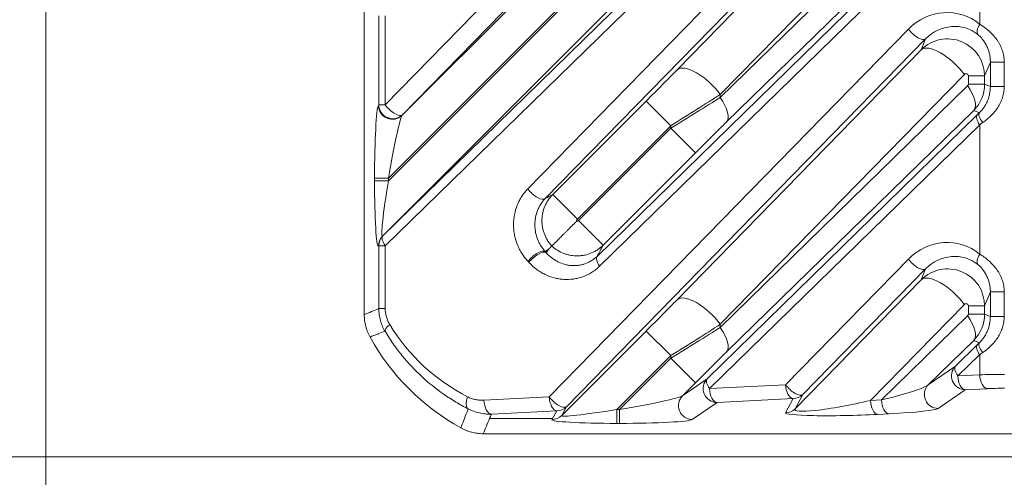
# Model space of a CAD drawing. Header units: millimetres. Extents: x 4 to 836, y 5 to 589.
# Tile 90 of 163: x 626 to 647, y 256 to 266. Entities that reach past the tile are written whole.
import ezdxf

# ---------------------------------------------------------------- set-up
doc = ezdxf.new("R2010")
doc.units = ezdxf.units.MM
doc.layers.add('1', color=7, linetype='Continuous', true_color=0xffffff)
doc.styles.add('ideas_simplex', font='simplex.shx')
doc.dimstyles.get("Standard").update_dxf_attribs({"dimtxt": 0.18, "dimasz": 0.18, "dimexe": 0.18, "dimexo": 0.0625, "dimgap": 0.09, "dimtad": 0, "dimtih": 1, "dimtoh": 1, "dimdec": 4, "dimzin": 0, "dimdsep": 46, "dimtxsty": 'Standard', "dimcen": 0.09, "dimadec": 0, "dimazin": 0, "dimtfac": 1, "dimtdec": 4, "dimtofl": 0, "dimtmove": 0, "dimatfit": 3, "dimfxl": 1, "dimtolj": 1, "dimtzin": 0, "dimarcsym": 0})

# ---------------------------------------------------------------- blocks, each defined once
blk = doc.blocks.new('_U8')
at = {"layer": '1', "color": 152, "lineweight": 13}
for p, q in [((693.603977, 317.597855), (616.177731, 317.597855)), ((666.128055, 256.097779), (616.177731, 256.097779))]:
    blk.add_line(p, q, dxfattribs=at)
at = {"layer": '1', "color": 27, "lineweight": 13}
blk.add_line((618.177731, 317.597855), (618.177731, 256.097779), dxfattribs=at)
at = {"layer": '1', "color": 87, "lineweight": 25}
for p, q in [((616.677731, 293.950317), (611.052731, 293.950317)), ((611.052731, 293.950317), (611.052731, 292.450317)), ((616.677731, 292.450317), (616.677731, 293.950317)), ((611.052731, 281.245317), (611.052731, 279.745317)), ((616.677731, 279.745317), (616.677731, 281.245317)), ((611.052731, 279.745317), (616.677731, 279.745317))]:
    blk.add_line(p, q, dxfattribs=at)
at = {"layer": '1', "color": 27, "lineweight": 18}
for points in [[(618.177731, 317.597855), (618.706712, 314.597857), (617.648751, 314.597853)], [(618.177731, 256.097779), (617.648751, 259.097777), (618.706712, 259.097781)]]:
    blk.add_solid(points, dxfattribs=at)
at = {"layer": '1', "color": 87, "linetype": 'Continuous', "lineweight": 25, "char_height": 3, "attachment_point": 7, "rotation": 90, "line_spacing_factor": 1.204819, "style": 'ideas_simplex'}
for s, insert in [('\\W1.2097;2.42', (616.524231, 281.192817)), ('\\W1.2097;61,5', (609.211731, 281.192817))]:
    blk.add_mtext(s, dxfattribs=dict(at, insert=insert))

msp = doc.modelspace()

# ---------------------------------------------------------------- linework, layer by layer
at = {"layer": '1', "color": 251, "linetype": 'Continuous', "lineweight": 18}
msp.add_line((626.748, 235.293), (626.748, 363.451), dxfattribs=at)
at = {"layer": '1', "color": 143, "linetype": 'Continuous', "lineweight": 18}
for p, q in [((633.604, 259.161), (633.604, 276.628)), ((645.696, 270.045), (637.5, 261.657)), ((646.732, 258.607), (645.754, 257.652))]:
    msp.add_line(p, q, dxfattribs=at)
at = {"layer": '1', "color": 143, "linetype": 'Continuous', "lineweight": 13}
for p, q in [((634.056, 263.675), (643.919, 273.768)), ((644.291, 273.556), (634.428, 263.463)), ((634.004, 260.856), (646.199, 272.766)), ((646.251, 272.554), (634.056, 260.644)), ((637.128, 261.869), (645.325, 270.257)), ((640.343, 264.432), (645.6, 269.811)), ((646.53, 269.281), (641.273, 263.901)), ((641.273, 263.832), (646.601, 269.037)), ((634.42, 263.451), (639.677, 268.708)), ((646.732, 268.507), (641.403, 263.302)), ((638.621, 260.415), (646.808, 268.411)), ((640.207, 268.178), (634.124, 262.096)), ((634.124, 262.041), (640.207, 268.123)), ((646.86, 268.199), (638.673, 260.203)), ((646.86, 265.412), (646.86, 268.199)), ((640.737, 267.593), (633.996, 260.851)), ((633.917, 263.675), (633.917, 265.594)), ((634.056, 265.594), (634.056, 263.675)), ((637.589, 257.391), (645.325, 265.307)), ((645.696, 265.095), (637.961, 257.179)), ((645.6, 264.861), (645.696, 265.095)), ((640.343, 259.482), (645.6, 264.861)), ((647.09, 264.598), (646.966, 264.299)), ((647.09, 264.071), (647.09, 264.598)), ((647.388, 264.598), (647.09, 264.598)), ((647.388, 264.598), (647.388, 264.071)), ((646.53, 264.331), (641.273, 258.952)), ((646.616, 264.122), (646.616, 264.299)), ((646.966, 264.299), (646.616, 264.299)), ((646.966, 264.299), (646.966, 264.122)), ((641.273, 258.883), (646.601, 264.087)), ((646.966, 264.122), (646.616, 264.122)), ((646.966, 264.122), (647.09, 264.071)), ((647.388, 264.071), (647.09, 264.071)), ((641.273, 263.901), (641.273, 263.832)), ((633.909, 263.663), (633.917, 263.675)), ((634.056, 263.675), (633.917, 263.675)), ((637.664, 261.745), (639.677, 263.758)), ((640.207, 263.228), (639.677, 263.758)), ((634.428, 263.463), (634.42, 263.451)), ((640.99, 257.78), (646.808, 263.461)), ((646.732, 263.557), (641.403, 258.352)), ((646.853, 263.506), (646.732, 263.557)), ((640.207, 263.228), (638.194, 261.215)), ((640.207, 263.173), (640.207, 263.228)), ((646.86, 263.249), (641.042, 257.568)), ((646.86, 260.462), (646.86, 263.249)), ((638.221, 261.188), (640.207, 263.173)), ((640.737, 262.643), (640.207, 263.173)), ((640.737, 262.643), (638.751, 260.657)), ((634.124, 262.096), (633.825, 262.096)), ((633.825, 262.041), (633.825, 262.096)), ((634.124, 262.041), (633.825, 262.041)), ((634.124, 262.096), (634.124, 262.041)), ((638.194, 261.215), (637.664, 261.745)), ((638.751, 260.657), (638.221, 261.188)), ((633.996, 260.851), (634.004, 260.856)), ((633.917, 260.644), (633.909, 260.639)), ((634.056, 260.644), (633.917, 260.644)), ((633.917, 259.291), (633.917, 260.644)), ((634.056, 260.644), (634.056, 259.291)), ((642.68, 257.652), (645.325, 260.357)), ((645.696, 260.145), (643.052, 257.44)), ((645.6, 259.912), (645.696, 260.145)), ((642.887, 257.135), (645.6, 259.912)), ((647.09, 259.648), (646.966, 259.349)), ((647.09, 259.121), (647.09, 259.648)), ((647.388, 259.648), (647.09, 259.648)), ((647.388, 259.648), (647.388, 259.121)), ((646.53, 259.381), (644.508, 257.313)), ((634.056, 259.291), (633.917, 259.291)), ((646.616, 259.172), (646.616, 259.349)), ((646.966, 259.349), (646.616, 259.349)), ((646.966, 259.172), (646.616, 259.172)), ((646.966, 259.349), (646.966, 259.172)), ((646.966, 259.172), (647.09, 259.121)), ((644.746, 257.325), (646.601, 259.137)), ((647.388, 259.121), (647.09, 259.121)), ((637.858, 256.989), (639.677, 258.808)), ((639.677, 258.808), (640.207, 258.278)), ((641.273, 258.952), (641.273, 258.883)), ((646.853, 258.557), (646.732, 258.607)), ((646.339, 258.054), (646.808, 258.512)), ((640.207, 258.278), (639.047, 257.118)), ((639.102, 257.118), (640.207, 258.223)), ((640.207, 258.223), (640.207, 258.278)), ((640.737, 257.693), (640.207, 258.223)), ((646.86, 258.3), (646.391, 257.842)), ((646.86, 257.866), (646.86, 258.3)), ((645.754, 257.652), (646.339, 258.054)), ((640.457, 257.414), (640.99, 257.78)), ((640.737, 257.693), (640.457, 257.414)), ((646.391, 257.842), (646.86, 257.866)), ((641.042, 257.568), (642.68, 257.652)), ((646.551, 257.543), (645.966, 257.141)), ((647.02, 257.567), (646.551, 257.543)), ((636.183, 257.319), (637.589, 257.391)), ((641.202, 257.269), (640.669, 256.902)), ((642.84, 257.353), (641.202, 257.269)), ((642.675, 257.048), (642.84, 257.353)), ((643.052, 257.44), (642.887, 257.135)), ((644.508, 257.313), (644.746, 257.325)), ((637.749, 257.092), (636.343, 257.02)), ((637.657, 256.923), (637.749, 257.092)), ((637.961, 257.179), (637.858, 256.989)), ((639.047, 257.118), (639.102, 257.118)), ((639.047, 257.118), (639.047, 256.819)), ((639.102, 257.118), (639.102, 256.819)), ((637.657, 256.923), (636.302, 256.923)), ((637.646, 256.902), (637.657, 256.923)), ((644.906, 257.026), (644.668, 257.014)), ((639.102, 256.819), (639.047, 256.819))]:
    msp.add_line(p, q, dxfattribs=at)
at = {"layer": '1', "color": 143, "linetype": 'Continuous', "lineweight": 18}
msp.add_arc((638.104, 261.098), 5, 208.9415, 241.0585, dxfattribs=at)
at = {"layer": '1', "color": 143, "linetype": 'Continuous', "lineweight": 13}
for centre, major_axis, ratio, start_param, end_param in [((646.114, 264.559), (-0.922, -0.663), 0.956601, 3.380608, 4.89341), ((646.274, 264.559), (-0.674, -0.495), 0.940695, 3.37793, 4.890733), ((647.02, 265.412), (0.193, 0.23), 0.434741, 1.92035, 3.069953), ((645.484, 265.307), (-0.215, 0.21), 0.402972, 1.179669, 3.112987), ((646.166, 264.297), (-0.784, -0.164), 0.997285, 2.936816, 5.291357), ((646.13, 264.331), (0.536, -0.524), 0.402972, 1.179669, 3.112987), ((640.873, 263.901), (-0.536, 0.524), 0.402972, 4.321261, 6.254579), ((639.677, 263.804), (-1.25, -1.251), 0.01851, 1.552276, 2.114456), ((646.565, 264.297), (-0.0419, -0.0301), 0.956601, 2.538868, 4.89341), ((646.565, 264.123), (-0.0499, 0.0102), 0.981792, 2.55518, 3.340294), ((646.202, 264.087), (-0.524, 0.537), 0.410893, 3.170309, 4.330756), ((646.166, 264.123), (-0.795, 0.091), 0.999179, 2.470512, 3.255626), ((640.207, 263.274), (-2, -1.25), 0.016642, 1.560391, 2.122572), ((633.911, 262.181), (-0.005, -1.487), 0.057298, 3.225387, 4.770003), ((634.208, 263.663), (0.247, -0.17), 0.98985, 3.748344, 6.09793), ((634.216, 263.675), (0.247, -0.17), 0.98985, 3.748344, 6.09793), ((634.216, 263.675), (-0.215, 0.21), 0.402972, 1.179669, 3.112987), ((640.207, 263.127), (-2, -1.25), 0.016642, 4.139804, 4.701984), ((640.873, 263.832), (-0.524, 0.537), 0.410893, 3.170309, 4.330756), ((634.21, 262.181), (-0.218, -1.276), 0.054067, 3.243982, 4.788599), ((647.02, 263.249), (0.21, -0.215), 0.410893, 3.170309, 4.330756), ((647.181, 263.856), (-0.7, -0.7), 0.01851, 0.990096, 1.065968), ((647.066, 263.294), (0.21, -0.214), 0.353168, 3.169576, 4.379056), ((640.737, 262.597), (-1.25, -1.251), 0.01851, 4.131688, 4.693869), ((647.393, 263.644), (-1, -0.7), 0.017395, 0.996435, 1.072306), ((633.911, 262.126), (-0.005, -1.487), 0.057298, 4.770003, 6.31462), ((634.21, 262.126), (-0.218, -1.276), 0.054067, 4.788599, 6.333215), ((637.288, 261.869), (-0.215, 0.21), 0.402972, 1.179669, 3.112987), ((634.208, 260.639), (-0.143, 0.263), 0.995743, 0.287947, 1.073975), ((634.216, 260.644), (-0.143, 0.263), 0.995743, 0.287947, 1.073975), ((634.216, 260.644), (-0.21, 0.215), 0.410893, 0.028717, 1.189164), ((646.114, 259.609), (-0.922, -0.663), 0.956601, 3.380608, 4.89341), ((637.292, 260.307), (-0.218, -0.206), 0.396854, 3.236689, 5.11051), ((637.312, 260.285), (-0.222, -0.202), 0.39073, 3.236417, 5.117233), ((646.274, 259.609), (-0.674, -0.495), 0.940695, 3.37793, 4.890733), ((647.02, 260.462), (0.193, 0.23), 0.434741, 1.92035, 3.069953), ((635.847, 259.098), (-1.765, 0.006), 0.998481, 3.883341, 3.900411), ((638.833, 260.203), (0.21, -0.215), 0.410893, 3.170309, 4.330756), ((645.484, 260.357), (-0.215, 0.21), 0.402972, 1.179669, 3.112987), ((646.166, 259.347), (-0.784, -0.164), 0.997285, 2.936816, 5.291357), ((646.13, 259.381), (0.536, -0.524), 0.402972, 1.179669, 3.112987), ((639.677, 258.855), (-1.25, -1.251), 0.01851, 1.552276, 2.114456), ((640.873, 258.952), (0.536, -0.524), 0.402972, 1.179669, 3.112987), ((646.565, 259.347), (-0.0419, -0.0301), 0.956601, 2.538868, 4.89341), ((646.565, 259.173), (-0.0499, 0.0102), 0.981792, 2.555179, 3.340294), ((646.166, 259.173), (-0.795, 0.091), 0.999179, 2.470512, 3.255626), ((646.202, 259.137), (-0.524, 0.537), 0.410893, 3.170309, 4.330756), ((634.312, 258.949), (0.257, 0.155), 0.310007, 2.044382, 3.049792), ((637.715, 261.098), (-4.162, 0), 0.99848, 0.543348, 1.100763), ((640.207, 258.324), (-2, -1.25), 0.016642, 1.560391, 2.122572), ((640.207, 258.177), (-2, -1.25), 0.016642, 4.139804, 4.701984), ((640.873, 258.883), (-0.524, 0.537), 0.410893, 3.170309, 4.330756), ((647.181, 258.907), (-0.7, -0.7), 0.01851, 0.990095, 1.065966), ((647.066, 258.345), (0.21, -0.214), 0.353168, 3.169576, 4.379056), ((640.737, 257.647), (-1.25, -1.251), 0.01851, 4.131688, 4.693869), ((647.02, 258.3), (0.21, -0.215), 0.410893, 3.170309, 4.330756), ((647.393, 258.695), (-1, -0.7), 0.017395, 0.996436, 1.072307), ((646.551, 257.842), (-0.17, 0.247), 0.98985, 0.185255, 2.534841), ((646.551, 257.842), (-0.21, 0.215), 0.410893, 0.028717, 1.189164), ((641.202, 257.568), (-0.17, 0.247), 0.98985, 0.185255, 2.534841), ((641.202, 257.568), (-0.21, 0.215), 0.410893, 0.028717, 1.189164), ((646.551, 257.842), (-0.015, 0.3), 0.532532, 1.543527, 3.045708), ((647.393, 257.818), (-1, 0), 0.056911, 4.712389, 5.274569), ((647.02, 257.866), (-0.015, 0.3), 0.532532, 1.543527, 3.045708), ((641.202, 257.568), (-0.015, 0.3), 0.532532, 1.543527, 3.045708), ((642.84, 257.652), (-0.015, 0.3), 0.532532, 1.543527, 3.045708), ((642.84, 257.652), (-0.215, 0.21), 0.402972, 1.179669, 3.112987), ((644.424, 257.401), (-1.349, -0.283), 0.104536, 1.789684, 2.950132), ((645.966, 257.44), (-0.17, 0.247), 0.98985, 0.185255, 2.534841), ((647.393, 257.519), (-0.7, 0), 0.081301, 4.712389, 5.274569), ((635.989, 257.392), (0.136, 0.268), 0.489828, 1.814323, 3.041455), ((636.343, 257.319), (-0.015, 0.3), 0.532532, 1.543527, 3.045708), ((637.749, 257.391), (-0.015, 0.3), 0.532532, 1.543527, 3.045708), ((637.749, 257.391), (-0.215, 0.21), 0.402972, 1.179669, 3.112987), ((639.187, 257.204), (-1.276, -0.218), 0.054067, 1.494586, 3.039203), ((640.669, 257.201), (-0.17, 0.247), 0.98985, 0.185255, 2.534841), ((642.84, 257.652), (0.263, -0.143), 0.995743, 5.20921, 5.995239), ((644.183, 257.389), (-1.304, -0.275), 0.109108, 6.149954, 8.083272), ((644.668, 257.313), (-0.015, 0.3), 0.532532, 1.543527, 3.045708), ((644.906, 257.325), (-0.015, 0.3), 0.532532, 1.543527, 3.045708), ((637.749, 257.391), (0.263, -0.143), 0.995743, 5.20921, 5.995239), ((639.132, 257.204), (-1.276, -0.218), 0.054067, 6.233155, 7.777772), ((644.183, 257.09), (-1.509, -0.045), 0.063255, 6.246273, 8.179591), ((642.675, 257.347), (0.263, -0.143), 0.995743, 5.20921, 5.995239), ((644.424, 257.102), (-1.549, -0.048), 0.06186, 1.885126, 3.045574), ((639.132, 256.905), (-1.487, -0.005), 0.057298, 6.251751, 7.796367), ((637.646, 257.201), (0.263, -0.143), 0.995743, 5.20921, 5.995239), ((639.187, 256.905), (-1.487, -0.005), 0.057298, 1.513182, 3.057798)]:
    msp.add_ellipse(centre, major_axis=major_axis, ratio=ratio, start_param=start_param, end_param=end_param, dxfattribs=at)
for points, knots in [([(646.86, 265.412), (646.893, 265.393), (646.926, 265.371), (646.991, 265.325), (647.024, 265.299), (647.087, 265.244), (647.117, 265.214), (647.175, 265.152), (647.202, 265.119), (647.239, 265.066), (647.251, 265.048), (647.274, 265.011), (647.284, 264.992), (647.304, 264.953), (647.314, 264.933), (647.331, 264.894), (647.339, 264.873), (647.36, 264.812), (647.37, 264.77), (647.381, 264.706), (647.384, 264.685), (647.388, 264.641), (647.388, 264.619), (647.388, 264.598)], [0, 0, 0, 0, 0.125, 0.125, 0.25, 0.25, 0.375, 0.375, 0.5, 0.5, 0.5625, 0.5625, 0.625, 0.625, 0.6875, 0.6875, 0.75, 0.75, 0.875, 0.875, 0.9375, 0.9375, 1, 1, 1, 1]), ([(647.09, 264.598), (647.09, 264.626), (647.087, 264.684), (647.078, 264.74), (647.066, 264.796), (647.058, 264.823), (647.04, 264.878), (647.029, 264.905), (647.005, 264.957), (646.992, 264.982), (646.97, 265.019), (646.962, 265.031), (646.946, 265.054), (646.938, 265.065), (646.921, 265.087), (646.912, 265.098), (646.894, 265.119), (646.867, 265.148), (646.839, 265.173), (646.82, 265.189)], [0, 0, 0, 0, 0.125, 0.25, 0.25, 0.375, 0.375, 0.5, 0.5, 0.625, 0.625, 0.6875, 0.6875, 0.75, 0.75, 0.8125, 0.8125, 0.875, 1, 1, 1, 1]), ([(646.853, 263.506), (646.888, 263.54), (646.92, 263.578), (646.965, 263.642), (646.979, 263.665), (647.005, 263.711), (647.016, 263.735), (647.037, 263.784), (647.046, 263.809), (647.058, 263.847), (647.062, 263.86), (647.068, 263.886), (647.071, 263.899), (647.085, 263.964), (647.09, 264.017), (647.09, 264.071)], [0, 0, 0, 0, 0.25, 0.25, 0.375, 0.375, 0.5, 0.5, 0.625, 0.625, 0.6875, 0.6875, 0.75, 0.75, 1, 1, 1, 1]), ([(647.388, 264.071), (647.388, 264.031), (647.385, 263.991), (647.373, 263.913), (647.364, 263.874), (647.346, 263.817), (647.34, 263.798), (647.325, 263.761), (647.317, 263.743), (647.291, 263.689), (647.272, 263.654), (647.229, 263.587), (647.206, 263.556), (647.168, 263.51), (647.155, 263.494), (647.128, 263.466), (647.114, 263.452), (647.045, 263.384), (646.986, 263.336), (646.925, 263.294)], [0, 0, 0, 0, 0.125, 0.125, 0.25, 0.25, 0.3125, 0.3125, 0.375, 0.375, 0.5, 0.5, 0.625, 0.625, 0.6875, 0.6875, 0.75, 0.75, 1, 1, 1, 1]), ([(637.132, 260.307), (637.108, 260.332), (637.086, 260.358), (637.043, 260.412), (637.003, 260.469), (636.967, 260.53), (636.943, 260.577), (636.935, 260.593), (636.919, 260.626), (636.912, 260.643), (636.878, 260.726), (636.857, 260.796), (636.839, 260.886), (636.836, 260.904), (636.83, 260.941), (636.828, 260.96), (636.822, 261.015), (636.818, 261.089), (636.821, 261.162), (636.826, 261.218), (636.828, 261.236), (636.833, 261.273), (636.836, 261.291), (636.853, 261.382), (636.874, 261.452), (636.907, 261.535), (636.914, 261.552), (636.929, 261.584), (636.937, 261.601), (636.962, 261.648), (636.98, 261.679), (637.037, 261.766), (637.08, 261.82), (637.128, 261.869)], [0, 0, 0, 0, 0.0625, 0.0625, 0.125, 0.1875, 0.1875, 0.21875, 0.21875, 0.25, 0.25, 0.375, 0.375, 0.40625, 0.40625, 0.4375, 0.4375, 0.5, 0.5625, 0.5625, 0.59375, 0.59375, 0.625, 0.625, 0.75, 0.75, 0.78125, 0.78125, 0.8125, 0.8125, 0.875, 0.875, 1, 1, 1, 1]), ([(637.644, 260.638), (637.627, 260.657), (637.61, 260.677), (637.587, 260.707), (637.579, 260.718), (637.565, 260.739), (637.558, 260.75), (637.524, 260.804), (637.502, 260.85), (637.475, 260.921), (637.467, 260.945), (637.457, 260.982), (637.454, 260.995), (637.448, 261.02), (637.445, 261.032), (637.435, 261.095), (637.431, 261.146), (637.432, 261.222), (637.434, 261.247), (637.439, 261.298), (637.444, 261.324), (637.459, 261.398), (637.475, 261.446), (637.504, 261.517), (637.516, 261.54), (637.54, 261.585), (637.553, 261.607), (637.595, 261.67), (637.627, 261.709), (637.664, 261.745)], [0, 0, 0, 0, 0.0625, 0.0625, 0.09375, 0.09375, 0.125, 0.125, 0.25, 0.25, 0.3125, 0.3125, 0.34375, 0.34375, 0.375, 0.375, 0.5, 0.5, 0.5625, 0.5625, 0.625, 0.625, 0.75, 0.75, 0.8125, 0.8125, 0.875, 0.875, 1, 1, 1, 1]), ([(637.5, 261.657), (637.466, 261.622), (637.436, 261.584), (637.395, 261.521), (637.382, 261.499), (637.364, 261.465), (637.358, 261.453), (637.347, 261.429), (637.342, 261.417), (637.318, 261.356), (637.303, 261.305), (637.29, 261.238), (637.288, 261.224), (637.285, 261.197), (637.28, 261.156), (637.277, 261.087), (637.281, 261.033), (637.285, 260.992), (637.287, 260.978), (637.291, 260.951), (637.293, 260.937), (637.307, 260.871), (637.322, 260.82), (637.347, 260.76), (637.352, 260.748), (637.363, 260.724), (637.38, 260.689), (637.411, 260.635), (637.44, 260.595), (637.469, 260.556), (637.485, 260.537), (637.501, 260.52)], [0, 0, 0, 0, 0.125, 0.125, 0.1875, 0.1875, 0.21875, 0.21875, 0.25, 0.25, 0.375, 0.375, 0.40625, 0.40625, 0.4375, 0.5, 0.5625, 0.5625, 0.59375, 0.59375, 0.625, 0.625, 0.75, 0.75, 0.78125, 0.78125, 0.8125, 0.875, 0.9375, 0.9375, 1, 1, 1, 1]), ([(638.194, 261.215), (638.191, 261.212), (638.189, 261.209), (638.185, 261.203), (638.183, 261.199), (638.179, 261.189), (638.178, 261.181), (638.179, 261.173)], [0, 0, 0, 0, 0.25, 0.25, 0.5, 0.5, 1, 1, 1, 1]), ([(638.179, 261.173), (638.187, 261.172), (638.195, 261.173), (638.205, 261.177), (638.209, 261.178), (638.215, 261.183), (638.218, 261.185), (638.221, 261.188)], [0, 0, 0, 0, 0.5, 0.5, 0.75, 0.75, 1, 1, 1, 1]), ([(638.751, 260.657), (638.715, 260.621), (638.676, 260.589), (638.613, 260.547), (638.591, 260.534), (638.546, 260.509), (638.523, 260.498), (638.452, 260.468), (638.404, 260.453), (638.33, 260.437), (638.305, 260.433), (638.254, 260.428), (638.228, 260.426), (638.152, 260.424), (638.101, 260.428), (638.038, 260.439), (638.026, 260.442), (638.001, 260.447), (637.988, 260.451), (637.951, 260.461), (637.927, 260.469), (637.856, 260.496), (637.81, 260.518), (637.756, 260.552), (637.745, 260.559), (637.724, 260.573), (637.693, 260.596), (637.663, 260.621), (637.644, 260.638)], [0, 0, 0, 0, 0.125, 0.125, 0.1875, 0.1875, 0.25, 0.25, 0.375, 0.375, 0.4375, 0.4375, 0.5, 0.5, 0.625, 0.625, 0.65625, 0.65625, 0.6875, 0.6875, 0.75, 0.75, 0.875, 0.875, 0.90625, 0.90625, 0.9375, 1, 1, 1, 1]), ([(637.525, 260.494), (637.562, 260.452), (637.602, 260.415), (637.665, 260.367), (637.686, 260.352), (637.719, 260.331), (637.73, 260.325), (637.753, 260.312), (637.764, 260.306), (637.821, 260.277), (637.868, 260.259), (637.939, 260.238), (637.963, 260.232), (638.012, 260.223), (638.036, 260.22), (638.11, 260.214), (638.159, 260.214), (638.232, 260.223), (638.256, 260.227), (638.293, 260.235), (638.305, 260.238), (638.329, 260.245), (638.341, 260.248), (638.401, 260.268), (638.448, 260.29), (638.515, 260.33), (638.536, 260.345), (638.579, 260.378), (638.6, 260.396), (638.621, 260.415)], [0, 0, 0, 0, 0.125, 0.125, 0.1875, 0.1875, 0.21875, 0.21875, 0.25, 0.25, 0.375, 0.375, 0.4375, 0.4375, 0.5, 0.5, 0.625, 0.625, 0.6875, 0.6875, 0.71875, 0.71875, 0.75, 0.75, 0.875, 0.875, 0.9375, 0.9375, 1, 1, 1, 1]), ([(646.86, 260.462), (646.893, 260.443), (646.926, 260.422), (646.991, 260.375), (647.024, 260.35), (647.087, 260.294), (647.117, 260.265), (647.175, 260.202), (647.202, 260.169), (647.239, 260.116), (647.251, 260.098), (647.274, 260.061), (647.284, 260.042), (647.304, 260.003), (647.314, 259.984), (647.331, 259.944), (647.339, 259.924), (647.36, 259.862), (647.37, 259.821), (647.381, 259.757), (647.384, 259.735), (647.388, 259.691), (647.388, 259.67), (647.388, 259.648)], [0, 0, 0, 0, 0.125, 0.125, 0.25, 0.25, 0.375, 0.375, 0.5, 0.5, 0.5625, 0.5625, 0.625, 0.625, 0.6875, 0.6875, 0.75, 0.75, 0.875, 0.875, 0.9375, 0.9375, 1, 1, 1, 1]), ([(638.673, 260.203), (638.646, 260.177), (638.618, 260.152), (638.56, 260.107), (638.53, 260.087), (638.44, 260.03), (638.376, 260), (638.293, 259.97), (638.277, 259.965), (638.243, 259.955), (638.226, 259.95), (638.175, 259.938), (638.142, 259.931), (638.039, 259.917), (637.971, 259.914), (637.867, 259.921), (637.833, 259.925), (637.764, 259.936), (637.73, 259.943), (637.63, 259.969), (637.564, 259.994), (637.484, 260.032), (637.468, 260.041), (637.436, 260.058), (637.39, 260.084), (637.345, 260.115), (637.258, 260.179), (637.203, 260.229), (637.152, 260.285)], [0, 0, 0, 0, 0.0625, 0.0625, 0.125, 0.125, 0.25, 0.25, 0.28125, 0.28125, 0.3125, 0.3125, 0.375, 0.375, 0.5, 0.5, 0.5625, 0.5625, 0.625, 0.625, 0.75, 0.75, 0.78125, 0.78125, 0.8125, 0.875, 0.875, 1, 1, 1, 1]), ([(647.09, 259.648), (647.09, 259.677), (647.087, 259.734), (647.078, 259.79), (647.066, 259.846), (647.058, 259.874), (647.04, 259.928), (647.029, 259.955), (647.005, 260.007), (646.992, 260.032), (646.97, 260.069), (646.962, 260.081), (646.946, 260.104), (646.938, 260.116), (646.921, 260.138), (646.912, 260.148), (646.894, 260.169), (646.867, 260.198), (646.839, 260.224), (646.82, 260.239)], [0, 0, 0, 0, 0.125, 0.25, 0.25, 0.375, 0.375, 0.5, 0.5, 0.625, 0.625, 0.6875, 0.6875, 0.75, 0.75, 0.8125, 0.8125, 0.875, 1, 1, 1, 1]), ([(634.052, 258.802), (634.03, 258.838), (634.011, 258.876), (633.977, 258.954), (633.963, 258.994), (633.94, 259.077), (633.932, 259.119), (633.92, 259.204), (633.917, 259.247), (633.917, 259.291)], [0, 0, 0, 0, 0.25, 0.25, 0.5, 0.5, 0.75, 0.75, 1, 1, 1, 1]), ([(634.056, 259.291), (634.056, 259.26), (634.058, 259.23), (634.067, 259.17), (634.073, 259.14), (634.089, 259.082), (634.099, 259.054), (634.123, 259), (634.137, 258.974), (634.152, 258.949)], [0, 0, 0, 0, 0.25, 0.25, 0.5, 0.5, 0.75, 0.75, 1, 1, 1, 1]), ([(646.853, 258.557), (646.888, 258.59), (646.92, 258.628), (646.965, 258.692), (646.979, 258.715), (647.005, 258.761), (647.016, 258.785), (647.037, 258.834), (647.046, 258.859), (647.058, 258.897), (647.062, 258.91), (647.068, 258.936), (647.071, 258.949), (647.085, 259.015), (647.09, 259.068), (647.09, 259.121)], [0, 0, 0, 0, 0.25, 0.25, 0.375, 0.375, 0.5, 0.5, 0.625, 0.625, 0.6875, 0.6875, 0.75, 0.75, 1, 1, 1, 1]), ([(647.388, 259.121), (647.388, 259.081), (647.385, 259.041), (647.373, 258.963), (647.364, 258.924), (647.346, 258.868), (647.34, 258.849), (647.325, 258.811), (647.317, 258.793), (647.291, 258.739), (647.272, 258.704), (647.229, 258.638), (647.206, 258.606), (647.168, 258.56), (647.155, 258.545), (647.128, 258.516), (647.114, 258.502), (647.045, 258.434), (646.986, 258.386), (646.925, 258.345)], [0, 0, 0, 0, 0.125, 0.125, 0.25, 0.25, 0.3125, 0.3125, 0.375, 0.375, 0.5, 0.5, 0.625, 0.625, 0.6875, 0.6875, 0.75, 0.75, 1, 1, 1, 1]), ([(634.052, 258.802), (634.001, 258.783), (633.951, 258.764), (633.899, 258.743), (633.896, 258.742), (633.838, 258.72), (633.783, 258.699), (633.728, 258.678)], [0, 0, 0, 0, 0.464812, 0.464812, 0.489325, 0.489325, 1, 1, 1, 1]), ([(635.841, 257.133), (635.752, 257.178), (635.664, 257.227), (635.535, 257.305), (635.492, 257.332), (635.407, 257.387), (635.364, 257.415), (635.156, 257.56), (634.997, 257.687), (634.697, 257.965), (634.554, 258.115), (634.388, 258.318), (634.355, 258.36), (634.291, 258.444), (634.259, 258.487), (634.166, 258.619), (634.107, 258.709), (634.052, 258.802)], [0, 0, 0, 0, 0.125, 0.125, 0.1875, 0.1875, 0.25, 0.25, 0.5, 0.5, 0.75, 0.75, 0.8125, 0.8125, 0.875, 0.875, 1, 1, 1, 1]), ([(635.829, 257.392), (635.857, 257.378), (635.886, 257.366), (635.943, 257.346), (635.972, 257.338), (636.017, 257.329), (636.032, 257.327), (636.062, 257.323), (636.077, 257.321), (636.122, 257.318), (636.152, 257.317), (636.183, 257.319)], [0, 0, 0, 0, 0.25, 0.25, 0.5, 0.5, 0.625, 0.625, 0.75, 0.75, 1, 1, 1, 1]), ([(635.684, 256.722), (635.705, 256.777), (635.726, 256.832), (635.769, 256.942), (635.79, 256.998), (635.821, 257.08), (635.831, 257.106), (635.841, 257.133)], [0, 0, 0, 0, 0.400895, 0.400895, 0.806151, 0.806151, 1, 1, 1, 1]), ([(636.343, 257.02), (636.299, 257.018), (636.256, 257.02), (636.191, 257.025), (636.169, 257.028), (636.127, 257.035), (636.105, 257.039), (636.042, 257.053), (636.001, 257.065), (635.92, 257.095), (635.88, 257.112), (635.841, 257.133)], [0, 0, 0, 0, 0.25, 0.25, 0.375, 0.375, 0.5, 0.5, 0.75, 0.75, 1, 1, 1, 1])]:
    msp.add_open_spline(points, degree=3, knots=knots, dxfattribs=at)
for points in [[(637.5, 261.657), (637.554, 261.686), (637.609, 261.716), (637.664, 261.745)], [(638.751, 260.657), (638.708, 260.577), (638.664, 260.496), (638.621, 260.415)], [(637.572, 260.566), (637.548, 260.55), (637.525, 260.535), (637.501, 260.52)], [(637.501, 260.52), (637.509, 260.511), (637.517, 260.503), (637.525, 260.494)], [(637.525, 260.494), (637.541, 260.518), (637.556, 260.542), (637.572, 260.566)], [(633.604, 259.161), (633.708, 259.204), (633.813, 259.247), (633.917, 259.291)], [(636.302, 256.923), (636.257, 256.815), (636.212, 256.706), (636.167, 256.598)], [(636.343, 257.02), (636.329, 256.988), (636.316, 256.955), (636.302, 256.923)]]:
    msp.add_open_spline(points, degree=3, dxfattribs=at)
at = {"layer": '1', "color": 143, "linetype": 'Continuous', "lineweight": 18}
for points, knots in [([(637.644, 260.638), (637.647, 260.641), (637.653, 260.647), (637.666, 260.66), (637.672, 260.666), (637.684, 260.677), (637.69, 260.684), (637.712, 260.706), (637.73, 260.724), (637.76, 260.754), (637.77, 260.764), (637.787, 260.781), (637.793, 260.787), (637.805, 260.799), (637.811, 260.805), (637.841, 260.835), (637.868, 260.862), (637.903, 260.897), (637.91, 260.904), (637.925, 260.918), (637.932, 260.926), (637.954, 260.948), (637.97, 260.963), (638.016, 261.01), (638.047, 261.041), (638.096, 261.09), (638.113, 261.107), (638.138, 261.132), (638.146, 261.14), (638.163, 261.157), (638.171, 261.165), (638.179, 261.173)], [0, 0, 0, 0, 0.125, 0.125, 0.1875, 0.1875, 0.25, 0.25, 0.375, 0.375, 0.4375, 0.4375, 0.46875, 0.46875, 0.5, 0.5, 0.625, 0.625, 0.65625, 0.65625, 0.6875, 0.6875, 0.75, 0.75, 0.875, 0.875, 0.9375, 0.9375, 0.96875, 0.96875, 1, 1, 1, 1]), ([(637.644, 260.638), (637.632, 260.626), (637.62, 260.614), (637.596, 260.59), (637.584, 260.578), (637.572, 260.566)], [0, 0, 0, 0, 0.5, 0.5, 1, 1, 1, 1]), ([(633.604, 259.161), (633.604, 259.119), (633.609, 259.035), (633.625, 258.953), (633.636, 258.912), (633.636, 258.911), (633.636, 258.911)], [0, 0, 0, 0, 0.496849, 0.993698, 0.993698, 1, 1, 1, 1]), ([(633.728, 258.678), (633.708, 258.715), (633.672, 258.791), (633.646, 258.87), (633.631, 258.931), (633.626, 258.951), (633.618, 258.993), (633.615, 259.014), (633.607, 259.076), (633.604, 259.118), (633.604, 259.161)], [0, 0, 0, 0, 0.25, 0.5, 0.5, 0.625, 0.625, 0.75, 0.75, 1, 1, 1, 1]), ([(635.684, 256.723), (635.721, 256.702), (635.797, 256.666), (635.876, 256.64), (635.917, 256.63), (635.918, 256.63), (635.918, 256.629)], [0, 0, 0, 0, 0.496878, 0.993757, 0.993757, 1, 1, 1, 1]), ([(636.167, 256.598), (636.124, 256.598), (636.041, 256.603), (635.959, 256.619), (635.898, 256.634), (635.878, 256.64), (635.838, 256.653), (635.818, 256.66), (635.759, 256.684), (635.721, 256.702), (635.684, 256.722)], [0, 0, 0, 0, 0.25, 0.5, 0.5, 0.625, 0.625, 0.75, 0.75, 1, 1, 1, 1])]:
    msp.add_open_spline(points, degree=3, knots=knots, dxfattribs=at)
msp.add_open_spline([(666.298, 256.598), (636.167, 256.598)], degree=1, dxfattribs=at)

# ---------------------------------------------------------------- dimensions: what is measured, and where the dimension line sits
at = {"layer": '1', "color": 87, "linetype": 'Continuous', "lineweight": 25}
dim = msp.add_linear_dim(base=(618.178, 317.598), p1=(671.272, 256.098), p2=(696.104, 317.598), angle=270, text='<>\\P[\\C87;\\H3.00;\\Fsimplex.shx;2.42\\Fsimplex.shx;\\H3.00;\\C87; ]', dimstyle='Standard', override={"dimtxt": 3, "dimasz": 3, "dimexe": 2, "dimexo": 2.5, "dimgap": 1.5, "dimtad": 1, "dimtih": 0, "dimtoh": 0, "dimdec": 2, "dimlfac": 1, "dimzin": 8, "dimdsep": 44, "dimlunit": 2, "dimtxsty": 'ideas_simplex', "dimsah": 1, "dimse1": 0, "dimse2": 0, "dimsd1": 0, "dimsd2": 0, "dimclrd": 27, "dimclre": 152, "dimclrt": 87, "dimtol": 0, "dimtm": -0.1, "dimtfac": 0.5, "dimtdec": 2, "dimtofl": 1, "dimtmove": 0, "dimtzin": 8, "dimlwd": 13, "dimlwe": 13}, dxfattribs=at)
dim.commit()
dim.dimension.update_dxf_attribs({"geometry": '_U8', "text_midpoint": (618.178, 286.848), "dimtype": 160})

doc.saveas('drawing.dxf')
